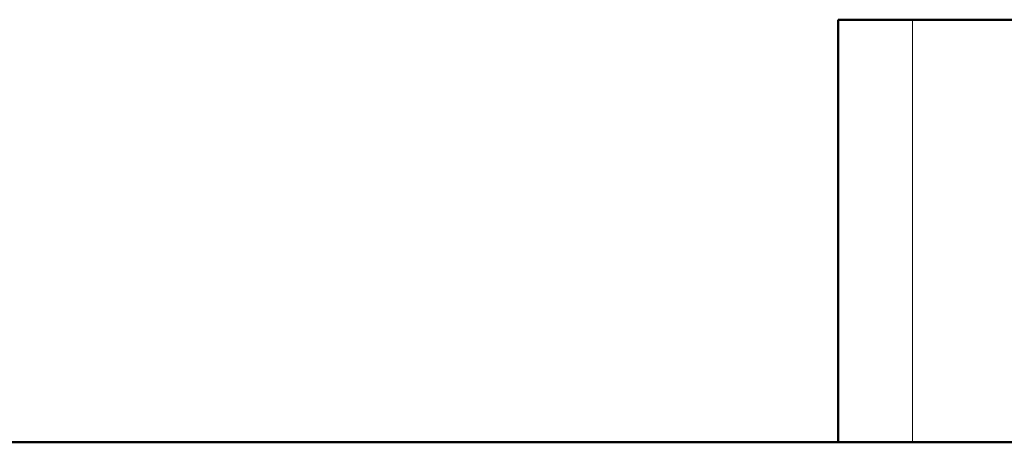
# Model space of a CAD drawing. Extents: x -1351 to 1763, y -1300 to 612.
# Tile 39 of 84: x 5 to 51, y -135 to -115. Entities that reach past the tile are written whole.
import ezdxf

# ---------------------------------------------------------------- set-up
doc = ezdxf.new("R2010")
doc.units = 0

msp = doc.modelspace()

# ---------------------------------------------------------------- linework, layer by layer
at = {"color": 7, "lineweight": 50}
for p, q in [((44.962, -115.423), (43.602, -115.423)), ((43.602, -115.423), (43.602, -135.273)), ((47.087, -115.423), (44.962, -115.423)), ((64.589, -115.423), (47.087, -115.423)), ((43.602, -135.273), (-21.448, -135.273)), ((-21.448, -135.273), (264.652, -135.273))]:
    msp.add_line(p, q, dxfattribs=at)
at = {"color": 7, "lineweight": 18}
msp.add_line((47.087, -115.423), (47.087, -135.273), dxfattribs=at)

doc.saveas('drawing.dxf')
